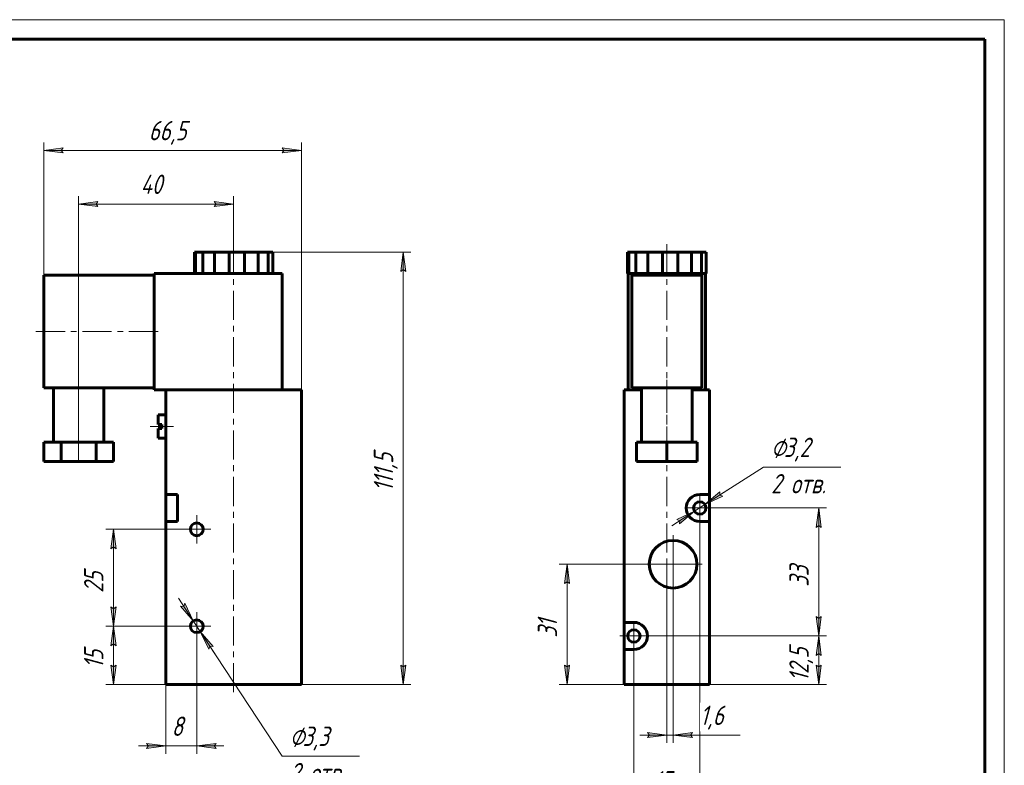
# Model space of a CAD drawing. Header units: millimetres. Extents: x 0 to 420, y 0 to 297.
# Tile 3 of 3: x 166 to 420, y 105 to 297. Entities that reach past the tile are written whole.
import ezdxf

# ---------------------------------------------------------------- set-up
doc = ezdxf.new("R2010")
doc.units = ezdxf.units.MM
for name, pattern in [('K5LT_AXLED', [12, 7.5, -1.5, 1.5, -1.5]), ('K5LT_BASIC', [0]), ('K5LT_THIN', [0])]:
    doc.linetypes.add(name, pattern=pattern)
doc.layers.add('Системный слой', color=7, linetype='Continuous')
doc.layers.add('Системный слой (1)', color=7, linetype='Continuous', true_color=0x6c6c6c)
doc.styles.add('KDIMTEXTSTYLE', font='txt', dxfattribs={"width": 0.96, "oblique": 15, "height": 5})
doc.styles.add('KTEXTSTYLE', font='txt', dxfattribs={"width": 0.96, "height": 5})
doc.dimstyles.new('KDIMSTYLE (1.00)', dxfattribs={"dimtxt": 5, "dimasz": 1, "dimexe": 2, "dimexo": 0, "dimgap": 1, "dimtad": 1, "dimtxsty": 'KDIMTEXTSTYLE', "dimsah": 1, "dimcen": 0, "dimdle": 1, "dimadec": 0, "dimazin": 0, "dimtfac": 0.667, "dimtmove": 0, "dimatfit": 3, "dimfxl": 1, "dimtvp": 1, "dimtolj": 1, "dimtzin": 0, "dimarcsym": 0})

# ---------------------------------------------------------------- blocks, each defined once
blk = doc.blocks.new('U5')
at = {"layer": 'Системный слой (1)', "color": 30, "linetype": 'K5LT_AXLED', "lineweight": 18, "true_color": 0xff8000}
for q in [(211.62, 144.25), (207.97, 140.6), (215.27, 140.6), (211.62, 136.95)]:
    blk.add_line((211.62, 140.6), q, dxfattribs=at)
blk = doc.blocks.new('U6')
at = {"layer": 'Системный слой (1)', "color": 30, "linetype": 'K5LT_AXLED', "lineweight": 18, "true_color": 0xff8000}
for q in [(211.62, 169.25), (207.97, 165.6), (215.27, 165.6), (211.62, 161.95)]:
    blk.add_line((211.62, 165.6), q, dxfattribs=at)
blk = doc.blocks.new('D3')
at = {"layer": 'Системный слой (1)'}
for points in [[(176.62, 263.31), (177.12, 263.97), (172.12, 263.31), (177.12, 262.66)], [(233.62, 262.66), (238.62, 263.31), (233.62, 263.97), (234.12, 263.31)]]:
    blk.add_hatch(color=7, dxfattribs=at).paths.add_polyline_path(points)
at = {"layer": 'Системный слой (1)', "color": 7, "linetype": 'K5LT_THIN', "lineweight": 18, "true_color": 0xffffff}
for p, q in [((172.12, 231.1), (172.12, 265.31)), ((238.62, 201.6), (238.62, 265.31)), ((172.12, 263.31), (177.12, 263.97)), ((177.12, 262.66), (172.12, 263.31)), ((177.12, 263.97), (176.62, 263.31)), ((176.62, 263.31), (177.12, 262.66)), ((234.12, 263.31), (233.62, 263.97)), ((233.62, 263.97), (238.62, 263.31)), ((238.62, 263.31), (233.62, 262.66)), ((233.62, 262.66), (234.12, 263.31))]:
    blk.add_line(p, q, dxfattribs=at)
blk.add_wipeout([(199.23, 264.31), (199.23, 271.7), (211.01, 271.7), (211.01, 264.31)]).dxf.layer = 'Системный слой (1)'
blk.add_line((172.12, 263.31), (238.62, 263.31), dxfattribs=at)
at = {"layer": 'Системный слой (1)', "color": 7, "insert": (199.23, 270.9), "char_height": 5, "attachment_point": 1, "style": 'KTEXTSTYLE'}
blk.add_mtext('\\fArial|b0|c204|p34;\\H5.0;\\W1.000;\\Q15;\\fGOST Type AU|b0|i0|c204|p34;\\Q15;\\W0.960;66,5', dxfattribs=at)
blk = doc.blocks.new('KDIMARROW_01')
at = {"layer": 'Системный слой'}
blk.add_hatch(color=0, dxfattribs=at).paths.add_polyline_path([(0, 0), (-5, 0.66), (-4.5, 0), (-5, -0.66)])
at = {"layer": 'Системный слой', "color": 0, "linetype": 'K5LT_THIN', "lineweight": 18}
for p, q in [((-4.5, 0), (-5, 0.66)), ((-5, 0.66), (0, 0)), ((0, 0), (-5, -0.66)), ((-5, -0.66), (-4.5, 0))]:
    blk.add_line(p, q, dxfattribs=at)
at = {"layer": 'Системный слой (1)', "color": 0, "linetype": 'K5LT_THIN', "lineweight": 18}
blk.add_line((92.74, 125.6), (91.74, 125.6), dxfattribs=at)
blk = doc.blocks.new('D4')
at = {"layer": 'Системный слой (1)'}
for points in [[(185.62, 249.47), (186.12, 250.13), (181.12, 249.47), (186.12, 248.81)], [(221.12, 249.47), (216.12, 250.13), (216.62, 249.47), (216.12, 248.81)]]:
    blk.add_hatch(color=7, dxfattribs=at).paths.add_polyline_path(points)
at = {"layer": 'Системный слой (1)', "color": 7, "linetype": 'K5LT_THIN', "lineweight": 18, "true_color": 0xffffff}
for p, q in [((181.12, 183.1), (181.12, 251.47)), ((181.12, 249.47), (186.12, 250.13)), ((186.12, 248.81), (181.12, 249.47)), ((186.12, 250.13), (185.62, 249.47)), ((185.62, 249.47), (186.12, 248.81)), ((216.62, 249.47), (216.12, 250.13)), ((216.12, 250.13), (221.12, 249.47)), ((221.12, 249.47), (216.12, 248.81)), ((216.12, 248.81), (216.62, 249.47)), ((221.12, 237.1), (221.12, 251.47))]:
    blk.add_line(p, q, dxfattribs=at)
blk.add_wipeout([(197.1, 250.47), (197.1, 257.85), (204.82, 257.85), (204.82, 250.47)]).dxf.layer = 'Системный слой (1)'
blk.add_line((181.12, 249.47), (221.12, 249.47), dxfattribs=at)
at = {"layer": 'Системный слой (1)', "color": 7, "insert": (197.1, 257.06), "char_height": 5, "attachment_point": 1, "style": 'KTEXTSTYLE'}
blk.add_mtext('\\fArial|b0|c204|p34;\\H5.0;\\W1.000;\\Q15;\\fGOST Type AU|b0|i0|c204|p34;\\Q15;\\W0.960;40', dxfattribs=at)
blk = doc.blocks.new('D5')
at = {"layer": 'Системный слой (1)'}
for points in [[(265.54, 232.1), (264.88, 237.1), (264.23, 232.1), (264.88, 232.6)], [(264.88, 125.6), (265.54, 130.6), (264.88, 130.1), (264.23, 130.6)]]:
    blk.add_hatch(color=7, dxfattribs=at).paths.add_polyline_path(points)
at = {"layer": 'Системный слой (1)', "color": 7, "linetype": 'K5LT_THIN', "lineweight": 18, "true_color": 0xffffff}
for p, q in [((227.48, 237.1), (266.88, 237.1)), ((264.23, 232.1), (264.88, 237.1)), ((264.88, 237.1), (265.54, 232.1)), ((264.88, 232.6), (264.23, 232.1)), ((265.54, 232.1), (264.88, 232.6)), ((264.88, 125.6), (264.23, 130.6)), ((264.23, 130.6), (264.88, 130.1)), ((264.88, 130.1), (265.54, 130.6)), ((265.54, 130.6), (264.88, 125.6)), ((238.62, 125.6), (266.88, 125.6))]:
    blk.add_line(p, q, dxfattribs=at)
blk.add_wipeout([(263.88, 175.35), (256.5, 175.35), (256.5, 186.88), (263.88, 186.88)]).dxf.layer = 'Системный слой (1)'
blk.add_line((264.88, 125.6), (264.88, 237.1), dxfattribs=at)
at = {"layer": 'Системный слой (1)', "color": 7, "insert": (257.3, 175.35), "char_height": 5, "attachment_point": 1, "rotation": 90, "style": 'KTEXTSTYLE'}
blk.add_mtext('\\fArial|b0|c204|p34;\\H5.0;\\W1.000;\\Q15;\\fGOST Type AU|b0|i0|c204|p34;\\Q15;\\W0.960;111,5', dxfattribs=at)
blk = doc.blocks.new('D6')
at = {"layer": 'Системный слой (1)'}
for points in [[(210.71, 141.98), (208.52, 146.52), (208.24, 145.74), (207.42, 145.8)], [(215.82, 135.41), (212.53, 139.23), (214.72, 134.69), (215, 135.47)]]:
    blk.add_hatch(color=7, dxfattribs=at).paths.add_polyline_path(points)
at = {"layer": 'Системный слой (1)', "color": 7, "linetype": 'K5LT_THIN', "lineweight": 18, "true_color": 0xffffff}
for p, q in [((210.71, 141.98), (206.87, 147.83)), ((208.24, 145.74), (207.42, 145.8)), ((207.42, 145.8), (210.71, 141.98)), ((208.52, 146.52), (208.24, 145.74)), ((210.71, 141.98), (208.52, 146.52)), ((210.71, 141.98), (212.53, 139.23)), ((212.53, 139.23), (214.72, 134.69)), ((215.82, 135.41), (212.53, 139.23)), ((212.53, 139.23), (216.37, 133.38)), ((212.53, 139.23), (233.62, 107.14)), ((214.72, 134.69), (215, 135.47)), ((215, 135.47), (215.82, 135.41))]:
    blk.add_line(p, q, dxfattribs=at)
blk.add_wipeout([(235.62, 98.76), (235.62, 115.52), (250.99, 115.52), (250.99, 98.76)]).dxf.layer = 'Системный слой (1)'
blk.add_line((233.62, 107.14), (253.63, 107.14), dxfattribs=at)
at = {"layer": 'Системный слой (1)', "color": 7, "char_height": 5, "attachment_point": 1, "style": 'KTEXTSTYLE'}
for s, insert in [('\\fArial|b0|c204|p34;\\H5.0;\\W1.000;\\Q15;\\fGOST Type AU|b0|i0|c204|p34;\\Q15;\\W0.960;⌀', (235.62, 114.73)), ('\\fArial|b0|c204|p34;\\H5.0;\\W1.000;\\Q15;\\fGOST Type AU|b0|i0|c204|p34;\\Q15;\\W0.960;3,3', (238.93, 114.73)), ('\\fArial|b0|c204|p34;\\H5.0;\\W1.000;\\Q15;\\fGOST Type AU|b0|i0|c204|p34;\\Q15;\\W0.960;2 отв.', (235.62, 105.35))]:
    blk.add_mtext(s, dxfattribs=dict(at, insert=insert))
blk = doc.blocks.new('D7')
at = {"layer": 'Системный слой (1)', "color": 7, "linetype": 'K5LT_THIN', "lineweight": 18, "true_color": 0xffffff}
for p, q in [((211.62, 140.6), (188.12, 140.6)), ((203.62, 125.6), (188.12, 125.6))]:
    blk.add_line(p, q, dxfattribs=at)
blk.add_wipeout([(189.12, 129.75), (181.74, 129.75), (181.74, 136.19), (189.12, 136.19)]).dxf.layer = 'Системный слой (1)'
at = {"layer": 'Системный слой (1)'}
for points in [[(190.78, 135.6), (190.12, 140.6), (189.46, 135.6), (190.12, 136.1)], [(190.12, 125.6), (190.78, 130.6), (190.12, 130.1), (189.46, 130.6)]]:
    blk.add_hatch(color=7, dxfattribs=at).paths.add_polyline_path(points)
at = {"layer": 'Системный слой (1)', "color": 7, "linetype": 'K5LT_THIN', "lineweight": 18, "true_color": 0xffffff}
for p, q in [((189.46, 135.6), (190.12, 140.6)), ((190.12, 140.6), (190.78, 135.6)), ((190.12, 125.6), (190.12, 140.6)), ((190.12, 136.1), (189.46, 135.6)), ((190.78, 135.6), (190.12, 136.1)), ((190.12, 125.6), (189.46, 130.6)), ((189.46, 130.6), (190.12, 130.1)), ((190.12, 130.1), (190.78, 130.6)), ((190.78, 130.6), (190.12, 125.6))]:
    blk.add_line(p, q, dxfattribs=at)
at = {"layer": 'Системный слой (1)', "color": 7, "insert": (182.53, 129.75), "char_height": 5, "attachment_point": 1, "rotation": 90, "style": 'KTEXTSTYLE'}
blk.add_mtext('\\fArial|b0|c204|p34;\\H5.0;\\W1.000;\\Q15;\\fGOST Type AU|b0|i0|c204|p34;\\Q15;\\W0.960;15', dxfattribs=at)
blk = doc.blocks.new('D8')
at = {"layer": 'Системный слой (1)'}
for points in [[(190.78, 160.6), (190.12, 165.6), (189.46, 160.6), (190.12, 161.1)], [(190.12, 140.6), (190.78, 145.6), (190.12, 145.1), (189.46, 145.6)]]:
    blk.add_hatch(color=7, dxfattribs=at).paths.add_polyline_path(points)
at = {"layer": 'Системный слой (1)', "color": 7, "linetype": 'K5LT_THIN', "lineweight": 18, "true_color": 0xffffff}
for p, q in [((211.62, 165.6), (188.12, 165.6)), ((189.46, 160.6), (190.12, 165.6)), ((190.12, 165.6), (190.78, 160.6)), ((190.12, 161.1), (189.46, 160.6)), ((190.78, 160.6), (190.12, 161.1)), ((190.12, 140.6), (189.46, 145.6)), ((189.46, 145.6), (190.12, 145.1)), ((190.12, 145.1), (190.78, 145.6)), ((190.78, 145.6), (190.12, 140.6)), ((211.62, 140.6), (188.12, 140.6))]:
    blk.add_line(p, q, dxfattribs=at)
blk.add_wipeout([(189.12, 149.22), (181.74, 149.22), (181.74, 156.68), (189.12, 156.68)]).dxf.layer = 'Системный слой (1)'
blk.add_line((190.12, 140.6), (190.12, 165.6), dxfattribs=at)
at = {"layer": 'Системный слой (1)', "color": 7, "insert": (182.53, 149.22), "char_height": 5, "attachment_point": 1, "rotation": 90, "style": 'KTEXTSTYLE'}
blk.add_mtext('\\fArial|b0|c204|p34;\\H5.0;\\W1.000;\\Q15;\\fGOST Type AU|b0|i0|c204|p34;\\Q15;\\W0.960;25', dxfattribs=at)
blk = doc.blocks.new('D9')
at = {"layer": 'Системный слой (1)'}
for points in [[(198.62, 109.07), (203.62, 109.73), (198.62, 110.39), (199.12, 109.73)], [(216.12, 109.73), (216.62, 110.39), (211.62, 109.73), (216.62, 109.07)]]:
    blk.add_hatch(color=7, dxfattribs=at).paths.add_polyline_path(points)
at = {"layer": 'Системный слой (1)', "color": 7, "linetype": 'K5LT_THIN', "lineweight": 18, "true_color": 0xffffff}
for p, q in [((211.62, 140.6), (211.62, 107.73)), ((203.62, 125.6), (203.62, 107.73)), ((203.62, 109.73), (196.62, 109.73)), ((203.62, 109.73), (198.62, 110.39)), ((198.62, 110.39), (199.12, 109.73)), ((199.12, 109.73), (198.62, 109.07)), ((198.62, 109.07), (203.62, 109.73)), ((216.62, 110.39), (211.62, 109.73)), ((211.62, 109.73), (216.62, 109.07)), ((211.62, 109.73), (218.62, 109.73)), ((216.12, 109.73), (216.62, 110.39)), ((216.62, 109.07), (216.12, 109.73))]:
    blk.add_line(p, q, dxfattribs=at)
blk.add_wipeout([(205.12, 110.73), (205.12, 118.11), (209.92, 118.11), (209.92, 110.73)]).dxf.layer = 'Системный слой (1)'
blk.add_line((203.62, 109.73), (211.62, 109.73), dxfattribs=at)
at = {"layer": 'Системный слой (1)', "color": 7, "insert": (205.12, 117.32), "char_height": 5, "attachment_point": 1, "style": 'KTEXTSTYLE'}
blk.add_mtext('\\fArial|b0|c204|p34;\\H5.0;\\W1.000;\\Q15;\\fGOST Type AU|b0|i0|c204|p34;\\Q15;\\W0.960;8', dxfattribs=at)
blk = doc.blocks.new('U7')
at = {"layer": 'Системный слой (1)', "color": 143, "linetype": 'K5LT_BASIC', "lineweight": 60, "true_color": 0x33acca}
for p, q in [((322.92, 201.6), (326.42, 201.6)), ((339.42, 201.6), (342.92, 201.6))]:
    blk.add_line(p, q, dxfattribs=at)
blk = doc.blocks.new('U8')
at = {"layer": 'Системный слой (1)', "color": 30, "linetype": 'K5LT_AXLED', "lineweight": 18, "true_color": 0xff8000}
for q in [(324.42, 141.7), (320.82, 138.1), (328.02, 138.1), (324.42, 134.5)]:
    blk.add_line((324.42, 138.1), q, dxfattribs=at)
blk = doc.blocks.new('U9')
at = {"layer": 'Системный слой (1)', "color": 30, "linetype": 'K5LT_AXLED', "lineweight": 18, "true_color": 0xff8000}
for q in [(341.42, 174.7), (337.82, 171.1), (345.02, 171.1), (341.42, 167.5)]:
    blk.add_line((341.42, 171.1), q, dxfattribs=at)
blk = doc.blocks.new('D10')
at = {"layer": 'Системный слой (1)'}
for points in [[(346.55, 174.4), (347.33, 174.12), (342.76, 171.97), (346.62, 175.23)], [(336.22, 166.98), (340.07, 170.24), (335.51, 168.09), (336.29, 167.81)]]:
    blk.add_hatch(color=7, dxfattribs=at).paths.add_polyline_path(points)
at = {"layer": 'Системный слой (1)', "color": 7, "linetype": 'K5LT_THIN', "lineweight": 18, "true_color": 0xffffff}
for p, q in [((342.76, 171.97), (357.83, 181.65)), ((342.76, 171.97), (348.65, 175.75)), ((346.62, 175.23), (342.76, 171.97)), ((342.76, 171.97), (347.33, 174.12)), ((346.55, 174.4), (346.62, 175.23)), ((347.33, 174.12), (346.55, 174.4)), ((340.07, 170.24), (334.18, 166.46)), ((340.07, 170.24), (335.51, 168.09)), ((336.22, 166.98), (340.07, 170.24)), ((340.07, 170.24), (342.76, 171.97)), ((335.51, 168.09), (336.29, 167.81)), ((336.29, 167.81), (336.22, 166.98))]:
    blk.add_line(p, q, dxfattribs=at)
blk.add_wipeout([(359.83, 173.27), (359.83, 190.03), (375.2, 190.03), (375.2, 173.27)]).dxf.layer = 'Системный слой (1)'
blk.add_line((357.83, 181.65), (377.84, 181.65), dxfattribs=at)
at = {"layer": 'Системный слой (1)', "color": 7, "char_height": 5, "attachment_point": 1, "style": 'KTEXTSTYLE'}
for s, insert in [('\\fArial|b0|c204|p34;\\H5.0;\\W1.000;\\Q15;\\fGOST Type AU|b0|i0|c204|p34;\\Q15;\\W0.960;⌀', (359.83, 189.24)), ('\\fArial|b0|c204|p34;\\H5.0;\\W1.000;\\Q15;\\fGOST Type AU|b0|i0|c204|p34;\\Q15;\\W0.960;3,2', (363.14, 189.24)), ('\\fArial|b0|c204|p34;\\H5.0;\\W1.000;\\Q15;\\fGOST Type AU|b0|i0|c204|p34;\\Q15;\\W0.960;2 отв.', (359.83, 179.86))]:
    blk.add_mtext(s, dxfattribs=dict(at, insert=insert))
blk = doc.blocks.new('D11')
at = {"layer": 'Системный слой (1)'}
for points in [[(372.76, 166.1), (372.1, 171.1), (371.45, 166.1), (372.1, 166.6)], [(372.1, 138.1), (372.76, 143.1), (372.1, 142.6), (371.45, 143.1)]]:
    blk.add_hatch(color=7, dxfattribs=at).paths.add_polyline_path(points)
at = {"layer": 'Системный слой (1)', "color": 7, "linetype": 'K5LT_THIN', "lineweight": 18, "true_color": 0xffffff}
for p, q in [((341.42, 171.1), (374.1, 171.1)), ((371.45, 166.1), (372.1, 171.1)), ((372.1, 171.1), (372.76, 166.1)), ((372.1, 166.6), (371.45, 166.1)), ((372.76, 166.1), (372.1, 166.6)), ((372.1, 138.1), (371.45, 143.1)), ((371.45, 143.1), (372.1, 142.6)), ((372.1, 142.6), (372.76, 143.1)), ((372.76, 143.1), (372.1, 138.1)), ((324.42, 138.1), (374.1, 138.1))]:
    blk.add_line(p, q, dxfattribs=at)
blk.add_wipeout([(371.1, 150.78), (363.72, 150.78), (363.72, 158.12), (371.1, 158.12)]).dxf.layer = 'Системный слой (1)'
blk.add_line((372.1, 171.1), (372.1, 138.1), dxfattribs=at)
at = {"layer": 'Системный слой (1)', "color": 7, "insert": (364.52, 150.78), "char_height": 5, "attachment_point": 1, "rotation": 90, "style": 'KTEXTSTYLE'}
blk.add_mtext('\\fArial|b0|c204|p34;\\H5.0;\\W1.000;\\Q15;\\fGOST Type AU|b0|i0|c204|p34;\\Q15;\\W0.960;33', dxfattribs=at)
blk = doc.blocks.new('D12')
blk.add_wipeout([(371.1, 126.38), (363.72, 126.38), (363.72, 136.89), (371.1, 136.89)]).dxf.layer = 'Системный слой (1)'
at = {"layer": 'Системный слой (1)'}
for points in [[(372.76, 133.1), (372.1, 138.1), (371.45, 133.1), (372.1, 133.6)], [(372.1, 125.6), (372.76, 130.6), (372.1, 130.1), (371.45, 130.6)]]:
    blk.add_hatch(color=7, dxfattribs=at).paths.add_polyline_path(points)
at = {"layer": 'Системный слой (1)', "color": 7, "linetype": 'K5LT_THIN', "lineweight": 18, "true_color": 0xffffff}
for p, q in [((324.42, 138.1), (374.1, 138.1)), ((371.45, 133.1), (372.1, 138.1)), ((372.1, 138.1), (372.76, 133.1)), ((372.1, 125.6), (372.1, 138.1)), ((372.1, 133.6), (371.45, 133.1)), ((372.76, 133.1), (372.1, 133.6)), ((372.1, 125.6), (371.45, 130.6)), ((371.45, 130.6), (372.1, 130.1)), ((372.1, 130.1), (372.76, 130.6)), ((372.76, 130.6), (372.1, 125.6)), ((343.92, 125.6), (374.1, 125.6))]:
    blk.add_line(p, q, dxfattribs=at)
at = {"layer": 'Системный слой (1)', "color": 7, "insert": (364.52, 126.38), "char_height": 5, "attachment_point": 1, "rotation": 90, "style": 'KTEXTSTYLE'}
blk.add_mtext('\\fArial|b0|c204|p34;\\H5.0;\\W1.000;\\Q15;\\fGOST Type AU|b0|i0|c204|p34;\\Q15;\\W0.960;12,5', dxfattribs=at)
blk = doc.blocks.new('D13')
at = {"layer": 'Системный слой (1)', "color": 7, "linetype": 'K5LT_THIN', "lineweight": 18, "true_color": 0xffffff}
for p, q in [((341.42, 171.1), (341.42, 93.67)), ((324.42, 138.1), (324.42, 93.67))]:
    blk.add_line(p, q, dxfattribs=at)
blk.add_wipeout([(329.36, 96.67), (329.36, 104.05), (336.19, 104.05), (336.19, 96.67)]).dxf.layer = 'Системный слой (1)'
at = {"layer": 'Системный слой (1)'}
for points in [[(324.42, 95.67), (329.42, 96.33), (328.92, 95.67), (329.42, 95.01)], [(341.42, 95.67), (336.42, 96.33), (336.92, 95.67), (336.42, 95.01)]]:
    blk.add_hatch(color=7, dxfattribs=at).paths.add_polyline_path(points)
at = {"layer": 'Системный слой (1)', "color": 7, "linetype": 'K5LT_THIN', "lineweight": 18, "true_color": 0xffffff}
for p, q in [((324.42, 95.67), (329.42, 96.33)), ((329.42, 95.01), (324.42, 95.67)), ((324.42, 95.67), (341.42, 95.67)), ((329.42, 96.33), (328.92, 95.67)), ((328.92, 95.67), (329.42, 95.01)), ((336.92, 95.67), (336.42, 96.33)), ((336.42, 96.33), (341.42, 95.67)), ((341.42, 95.67), (336.42, 95.01)), ((336.42, 95.01), (336.92, 95.67))]:
    blk.add_line(p, q, dxfattribs=at)
at = {"layer": 'Системный слой (1)', "color": 7, "insert": (329.36, 103.26), "char_height": 5, "attachment_point": 1, "style": 'KTEXTSTYLE'}
blk.add_mtext('\\fArial|b0|c204|p34;\\H5.0;\\W1.000;\\Q15;\\fGOST Type AU|b0|i0|c204|p34;\\Q15;\\W0.960;17', dxfattribs=at)
blk = doc.blocks.new('D14')
at = {"layer": 'Системный слой (1)'}
for points in [[(327.92, 111.88), (332.92, 112.54), (327.92, 113.2), (328.42, 112.54)], [(339.02, 112.54), (339.52, 113.2), (334.52, 112.54), (339.52, 111.88)]]:
    blk.add_hatch(color=7, dxfattribs=at).paths.add_polyline_path(points)
at = {"layer": 'Системный слой (1)', "color": 7, "linetype": 'K5LT_THIN', "lineweight": 18, "true_color": 0xffffff}
for p, q in [((332.92, 156.6), (332.92, 110.54)), ((334.52, 156.6), (334.52, 110.54)), ((332.92, 112.54), (325.92, 112.54)), ((332.92, 112.54), (327.92, 113.2)), ((327.92, 113.2), (328.42, 112.54)), ((328.42, 112.54), (327.92, 111.88)), ((327.92, 111.88), (332.92, 112.54)), ((334.52, 112.54), (332.92, 112.54)), ((339.52, 113.2), (334.52, 112.54)), ((334.52, 112.54), (339.52, 111.88)), ((334.52, 112.54), (339.51, 112.54)), ((339.02, 112.54), (339.52, 113.2)), ((339.52, 111.88), (339.02, 112.54))]:
    blk.add_line(p, q, dxfattribs=at)
blk.add_wipeout([(341.51, 113.54), (341.51, 120.92), (349.48, 120.92), (349.48, 113.54)]).dxf.layer = 'Системный слой (1)'
for p, q in [((334.52, 112.54), (341.52, 112.54)), ((339.51, 112.54), (351.81, 112.54))]:
    blk.add_line(p, q, dxfattribs=at)
at = {"layer": 'Системный слой (1)', "color": 7, "insert": (341.51, 120.13), "char_height": 5, "attachment_point": 1, "style": 'KTEXTSTYLE'}
blk.add_mtext('\\fArial|b0|c204|p34;\\H5.0;\\W1.000;\\Q15;\\fGOST Type AU|b0|i0|c204|p34;\\Q15;\\W0.960;1,6', dxfattribs=at)
blk = doc.blocks.new('D15')
at = {"layer": 'Системный слой (1)'}
for points in [[(307.83, 151.6), (307.17, 156.6), (306.51, 151.6), (307.17, 152.1)], [(307.17, 125.6), (307.83, 130.6), (307.17, 130.1), (306.51, 130.6)]]:
    blk.add_hatch(color=7, dxfattribs=at).paths.add_polyline_path(points)
at = {"layer": 'Системный слой (1)', "color": 7, "linetype": 'K5LT_THIN', "lineweight": 18, "true_color": 0xffffff}
for p, q in [((334.52, 156.6), (305.17, 156.6)), ((306.51, 151.6), (307.17, 156.6)), ((307.17, 156.6), (307.83, 151.6)), ((307.17, 152.1), (306.51, 151.6)), ((307.83, 151.6), (307.17, 152.1)), ((307.17, 125.6), (306.51, 130.6)), ((306.51, 130.6), (307.17, 130.1)), ((307.17, 130.1), (307.83, 130.6)), ((307.83, 130.6), (307.17, 125.6)), ((321.92, 125.6), (305.17, 125.6))]:
    blk.add_line(p, q, dxfattribs=at)
blk.add_wipeout([(306.17, 137.68), (298.79, 137.68), (298.79, 144.25), (306.17, 144.25)]).dxf.layer = 'Системный слой (1)'
blk.add_line((307.17, 125.6), (307.17, 156.6), dxfattribs=at)
at = {"layer": 'Системный слой (1)', "color": 7, "insert": (299.59, 137.68), "char_height": 5, "attachment_point": 1, "rotation": 90, "style": 'KTEXTSTYLE'}
blk.add_mtext('\\fArial|b0|c204|p34;\\H5.0;\\W1.000;\\Q15;\\fGOST Type AU|b0|i0|c204|p34;\\Q15;\\W0.960;31', dxfattribs=at)
blk = doc.blocks.new('U10')
at = {"layer": 'Системный слой (1)', "color": 30, "linetype": 'K5LT_AXLED', "lineweight": 18, "true_color": 0xff8000}
for q in [(334.52, 164.75), (326.37, 156.6), (342.67, 156.6), (334.52, 148.45)]:
    blk.add_line((334.52, 156.6), q, dxfattribs=at)
blk = doc.blocks.new('U11')
at = {"color": 7, "linetype": 'K5LT_THIN', "lineweight": 18, "true_color": 0xffffff}
for p, q in [((0, 297), (420, 297)), ((420, 297), (420, 0))]:
    blk.add_line(p, q, dxfattribs=at)
at = {"color": 143, "linetype": 'K5LT_BASIC', "lineweight": 60, "true_color": 0x33acca}
for p, q in [((20, 292), (415, 292)), ((415, 292), (415, 5))]:
    blk.add_line(p, q, dxfattribs=at)

msp = doc.modelspace()

# ---------------------------------------------------------------- linework, layer by layer
at = {"layer": 'Системный слой (1)', "color": 30, "linetype": 'K5LT_AXLED', "lineweight": 18, "true_color": 0xff8000}
for p, q in [((332.919, 239.104), (332.919, 123.604)), ((181.119, 204.104), (181.119, 186.104)), ((332.919, 204.104), (332.919, 186.104)), ((205.619, 192.104), (199.619, 192.104))]:
    msp.add_line(p, q, dxfattribs=at)
at = {"layer": 'Системный слой (1)', "color": 143, "linetype": 'K5LT_BASIC', "lineweight": 60, "true_color": 0x33acca}
for p, q in [((210.986, 231.604), (210.986, 237.104)), ((210.986, 237.104), (211.323, 237.104)), ((211.323, 231.604), (211.323, 237.104)), ((211.323, 237.104), (213.15, 237.104)), ((213.15, 237.104), (216.191, 237.104)), ((213.15, 231.604), (213.15, 237.104)), ((216.191, 237.104), (219.982, 237.104)), ((216.191, 231.604), (216.191, 237.104)), ((219.982, 237.104), (223.946, 237.104)), ((219.982, 231.604), (219.982, 237.104)), ((223.946, 237.104), (227.479, 237.104)), ((223.946, 231.604), (223.946, 237.104)), ((227.479, 237.104), (230.045, 237.104)), ((227.479, 231.604), (227.479, 237.104)), ((230.045, 237.104), (231.251, 237.104)), ((230.045, 231.604), (230.045, 237.104)), ((231.251, 231.604), (231.251, 237.104)), ((322.786, 237.104), (323.123, 237.104)), ((322.786, 231.604), (322.786, 237.104)), ((323.123, 237.104), (324.95, 237.104)), ((323.123, 231.604), (323.123, 237.104)), ((324.95, 237.104), (327.991, 237.104)), ((324.95, 231.604), (324.95, 237.104)), ((327.991, 237.104), (331.782, 237.104)), ((327.991, 231.604), (327.991, 237.104)), ((331.782, 231.604), (331.782, 237.104)), ((331.782, 237.104), (335.746, 237.104)), ((335.746, 231.604), (335.746, 237.104)), ((335.746, 237.104), (339.279, 237.104)), ((339.279, 237.104), (341.845, 237.104)), ((339.279, 231.604), (339.279, 237.104)), ((341.845, 237.104), (343.051, 237.104)), ((341.845, 231.604), (341.845, 237.104)), ((343.051, 231.604), (343.051, 237.104)), ((200.619, 201.604), (200.619, 231.604)), ((200.619, 231.604), (219.566, 231.604)), ((219.566, 231.604), (219.982, 231.604)), ((219.982, 231.604), (221.542, 231.604)), ((221.542, 231.604), (233.619, 231.604)), ((233.619, 201.604), (233.619, 231.604)), ((322.786, 231.604), (322.919, 231.604)), ((322.919, 231.604), (342.919, 231.604)), ((322.919, 201.604), (322.919, 231.604)), ((342.919, 201.604), (342.919, 231.604)), ((342.919, 231.604), (343.051, 231.604)), ((172.119, 202.104), (172.119, 231.104)), ((200.619, 231.104), (172.119, 231.104)), ((323.919, 231.104), (323.919, 202.104)), ((341.919, 231.104), (323.919, 231.104)), ((341.919, 202.104), (341.919, 231.104)), ((200.619, 202.104), (172.119, 202.104)), ((174.619, 202.104), (174.619, 188.104)), ((187.619, 202.104), (187.619, 188.104)), ((200.619, 201.604), (203.619, 201.604)), ((203.619, 201.604), (203.619, 174.604)), ((238.619, 201.604), (203.619, 201.604)), ((238.619, 201.604), (238.619, 125.604)), ((321.919, 201.604), (321.919, 141.604)), ((322.919, 201.604), (321.919, 201.604)), ((323.919, 202.104), (341.919, 202.104)), ((326.419, 202.104), (326.419, 188.104)), ((339.419, 202.104), (339.419, 188.104)), ((343.919, 201.604), (342.919, 201.604)), ((343.919, 201.604), (343.919, 174.604)), ((201.619, 192.604), (201.619, 195.104)), ((203.619, 195.104), (201.619, 195.104)), ((202.619, 192.604), (201.619, 192.604)), ((201.619, 189.104), (201.619, 191.604)), ((202.619, 191.604), (201.619, 191.604)), ((202.619, 191.604), (202.619, 192.604)), ((172.119, 188.104), (172.119, 183.104)), ((176.619, 188.104), (172.119, 188.104)), ((185.619, 188.104), (176.619, 188.104)), ((176.619, 188.104), (176.619, 183.104)), ((185.619, 188.104), (185.619, 183.104)), ((190.119, 188.104), (185.619, 188.104)), ((190.119, 188.104), (190.119, 183.104)), ((203.619, 189.104), (201.619, 189.104)), ((332.919, 188.104), (325.125, 188.104)), ((325.125, 188.104), (325.125, 183.104)), ((332.919, 188.104), (332.919, 183.104)), ((340.713, 188.104), (332.919, 188.104)), ((340.713, 188.104), (340.713, 183.104)), ((176.619, 183.104), (172.119, 183.104)), ((185.619, 183.104), (176.619, 183.104)), ((190.119, 183.104), (185.619, 183.104)), ((332.919, 183.104), (325.125, 183.104)), ((340.713, 183.104), (332.919, 183.104)), ((203.619, 174.604), (203.619, 167.604)), ((206.619, 174.604), (203.619, 174.604)), ((206.619, 174.604), (206.619, 167.604)), ((343.919, 174.604), (341.419, 174.604)), ((343.919, 174.604), (343.919, 167.604)), ((203.619, 167.604), (203.619, 125.604)), ((203.619, 167.604), (206.619, 167.604)), ((341.419, 167.604), (343.919, 167.604)), ((343.919, 167.604), (343.919, 125.604)), ((324.419, 141.604), (321.919, 141.604)), ((321.919, 134.604), (321.919, 141.604)), ((321.919, 134.604), (321.919, 125.604)), ((321.919, 134.604), (324.419, 134.604)), ((238.619, 125.604), (203.619, 125.604)), ((343.919, 125.604), (321.919, 125.604))]:
    msp.add_line(p, q, dxfattribs=at)
for centre, radius in [((341.419, 171.104), 1.6), ((211.619, 165.604), 1.65), ((334.519, 156.604), 6.15), ((211.619, 140.604), 1.65), ((324.419, 138.104), 1.6)]:
    msp.add_circle(centre, radius, dxfattribs=at)
for centre, start, end in [((341.419, 171.104), 90, 270), ((324.419, 138.104), 270, 90)]:
    msp.add_arc(centre, 3.5, start, end, dxfattribs=at)

# ---------------------------------------------------------------- block references
at = {"layer": 'Системный слой (1)'}
for name in ['U7', 'U9', 'U6', 'U5', 'U8']:
    msp.add_blockref(name, (0, 0), dxfattribs=at)

# ---------------------------------------------------------------- next in the draw order: dimensions: what is measured, and where the dimension line sits
at = {"layer": 'Системный слой (1)', "color": 7}
dim = msp.add_linear_dim(base=(172.119, 263.313), p1=(238.619, 201.604), p2=(172.119, 231.104), dimstyle='KDIMSTYLE (1.00)', override={"dimexo": 0, "dimpost": '\\fGOST Type AU|b0|c204|p34;\\H5.0;\\W0.960;\\Q15;<>', "dimblk1": 'KDIMARROW_01', "dimblk2": 'KDIMARROW_01', "dimse1": 0, "dimse2": 0, "dimclrt": 7, "dimtol": 1, "dimtp": 0, "dimtm": 0, "dimtdec": 5, "dimtolj": 1}, dxfattribs=at)
dim.commit()
dim.dimension.update_dxf_attribs({"geometry": 'D3', "text_midpoint": (205.369, 263.313), "dimtype": 160})
dim = msp.add_diameter_dim_2p(p1=(340.073, 170.239), p2=(342.765, 171.969), dimstyle='KDIMSTYLE (1.00)', override={"dimtih": 1, "dimtoh": 1, "dimpost": '\\fGOST Type AU|b0|c204|p34;\\H5.0;\\W0.960;\\Q15;<>\\X\\fGOST Type AU|b0|c204|p34;\\H5.0;\\W0.960;\\Q15;\\fGOST Type AU|b0|i0|c204|p34;\\Q15;2 отв.', "dimblk1": 'KDIMARROW_01', "dimblk2": 'KDIMARROW_01', "dimclrt": 7, "dimtol": 1, "dimtp": 0, "dimtm": 0, "dimtdec": 5, "dimtmove": 1, "dimatfit": 2, "dimtolj": 1}, dxfattribs=at)
dim.commit()
dim.dimension.update_dxf_attribs({"geometry": 'D10', "text_midpoint": (359.833, 181.649)})

# ---------------------------------------------------------------- next in the draw order: dimensions: what is measured, and where the dimension line sits
dim = msp.add_linear_dim(base=(181.119, 249.468), p1=(221.119, 237.104), p2=(181.119, 183.104), dimstyle='KDIMSTYLE (1.00)', override={"dimexo": 0, "dimpost": '\\fGOST Type AU|b0|c204|p34;\\H5.0;\\W0.960;\\Q15;<>', "dimblk1": 'KDIMARROW_01', "dimblk2": 'KDIMARROW_01', "dimse1": 0, "dimse2": 0, "dimclrt": 7, "dimtol": 1, "dimtp": 0, "dimtm": 0, "dimtdec": 5, "dimtolj": 1}, dxfattribs=at)
dim.commit()
dim.dimension.update_dxf_attribs({"geometry": 'D4', "text_midpoint": (201.119, 249.468), "dimtype": 160})
for base, p1, p2, picture, middle in [((264.884, 125.604), (227.483, 237.104), (238.619, 125.604), 'D5', (264.884, 181.354)), ((372.104, 171.104), (324.419, 138.104), (341.419, 171.104), 'D11', (372.104, 154.604))]:
    dim = msp.add_linear_dim(base=base, p1=p1, p2=p2, angle=90, dimstyle='KDIMSTYLE (1.00)', override={"dimexo": 0, "dimpost": '\\fGOST Type AU|b0|c204|p34;\\H5.0;\\W0.960;\\Q15;<>', "dimblk1": 'KDIMARROW_01', "dimblk2": 'KDIMARROW_01', "dimse1": 0, "dimse2": 0, "dimclrt": 7, "dimtol": 1, "dimtp": 0, "dimtm": 0, "dimtdec": 5, "dimtolj": 1}, dxfattribs=at)
    dim.commit()
    dim.dimension.update_dxf_attribs({"geometry": picture, "text_midpoint": middle, "dimtype": 160})

# ---------------------------------------------------------------- next in the draw order: linework, layer by layer
at = {"layer": 'Системный слой (1)', "color": 30, "linetype": 'K5LT_AXLED', "lineweight": 18, "true_color": 0xff8000}
msp.add_line((170.119, 216.604), (202.619, 216.604), dxfattribs=at)

# ---------------------------------------------------------------- next in the draw order: dimensions: what is measured, and where the dimension line sits
at = {"layer": 'Системный слой (1)', "color": 7}
dim = msp.add_diameter_dim_2p(p1=(210.712, 141.983), p2=(212.525, 139.225), dimstyle='KDIMSTYLE (1.00)', override={"dimtih": 1, "dimtoh": 1, "dimpost": '\\fGOST Type AU|b0|c204|p34;\\H5.0;\\W0.960;\\Q15;<>\\X\\fGOST Type AU|b0|c204|p34;\\H5.0;\\W0.960;\\Q15;\\fGOST Type AU|b0|i0|c204|p34;\\Q15;2 отв.', "dimblk1": 'KDIMARROW_01', "dimblk2": 'KDIMARROW_01', "dimclrt": 7, "dimtol": 1, "dimtp": 0, "dimtm": 0, "dimtdec": 5, "dimtmove": 1, "dimatfit": 2, "dimtolj": 1}, dxfattribs=at)
dim.commit()
dim.dimension.update_dxf_attribs({"geometry": 'D6', "text_midpoint": (235.619, 107.142)})
dim = msp.add_linear_dim(base=(372.104, 125.604), p1=(324.419, 138.104), p2=(343.919, 125.604), angle=90, dimstyle='KDIMSTYLE (1.00)', override={"dimexo": 0, "dimpost": '\\fGOST Type AU|b0|c204|p34;\\H5.0;\\W0.960;\\Q15;<>', "dimblk1": 'KDIMARROW_01', "dimblk2": 'KDIMARROW_01', "dimse1": 0, "dimse2": 0, "dimclrt": 7, "dimtol": 1, "dimtp": 0, "dimtm": 0, "dimtdec": 5, "dimtolj": 1}, dxfattribs=at)
dim.commit()
dim.dimension.update_dxf_attribs({"geometry": 'D12', "text_midpoint": (372.104, 131.854), "dimtype": 160})

# ---------------------------------------------------------------- next in the draw order: linework, layer by layer
at = {"layer": 'Системный слой (1)', "color": 30, "linetype": 'K5LT_AXLED', "lineweight": 18, "true_color": 0xff8000}
msp.add_line((221.119, 239.104), (221.119, 123.604), dxfattribs=at)

# ---------------------------------------------------------------- next in the draw order: dimensions: what is measured, and where the dimension line sits
at = {"layer": 'Системный слой (1)', "color": 7}
dim = msp.add_linear_dim(base=(324.419, 95.671), p1=(341.419, 171.104), p2=(324.419, 138.104), dimstyle='KDIMSTYLE (1.00)', override={"dimexo": 0, "dimpost": '\\fGOST Type AU|b0|c204|p34;\\H5.0;\\W0.960;\\Q15;<>', "dimblk1": 'KDIMARROW_01', "dimblk2": 'KDIMARROW_01', "dimse1": 0, "dimse2": 0, "dimclrt": 7, "dimtol": 1, "dimtp": 0, "dimtm": 0, "dimtdec": 5, "dimtolj": 1}, dxfattribs=at)
dim.commit()
dim.dimension.update_dxf_attribs({"geometry": 'D13', "text_midpoint": (332.919, 95.671), "dimtype": 160})
dim = msp.add_linear_dim(base=(190.119, 125.604), p1=(211.619, 140.604), p2=(203.619, 125.604), angle=90, dimstyle='KDIMSTYLE (1.00)', override={"dimexo": 0, "dimpost": '\\fGOST Type AU|b0|c204|p34;\\H5.0;\\W0.960;\\Q15;<>', "dimblk1": 'KDIMARROW_01', "dimblk2": 'KDIMARROW_01', "dimse1": 0, "dimse2": 0, "dimclrt": 7, "dimtol": 1, "dimtp": 0, "dimtm": 0, "dimtdec": 5, "dimtolj": 1}, dxfattribs=at)
dim.commit()
dim.dimension.update_dxf_attribs({"geometry": 'D7', "text_midpoint": (190.119, 133.104), "dimtype": 160})

# ---------------------------------------------------------------- next in the draw order: dimensions: what is measured, and where the dimension line sits
dim = msp.add_linear_dim(base=(190.119, 140.604), p1=(211.619, 165.604), p2=(211.619, 140.604), angle=90, dimstyle='KDIMSTYLE (1.00)', override={"dimexo": 0, "dimpost": '\\fGOST Type AU|b0|c204|p34;\\H5.0;\\W0.960;\\Q15;<>', "dimblk1": 'KDIMARROW_01', "dimblk2": 'KDIMARROW_01', "dimse1": 0, "dimse2": 0, "dimclrt": 7, "dimtol": 1, "dimtp": 0, "dimtm": 0, "dimtdec": 5, "dimtolj": 1}, dxfattribs=at)
dim.commit()
dim.dimension.update_dxf_attribs({"geometry": 'D8', "text_midpoint": (190.119, 153.104), "dimtype": 160})
dim = msp.add_linear_dim(base=(334.519, 112.538), p1=(332.919, 156.604), p2=(334.519, 156.604), dimstyle='KDIMSTYLE (1.00)', override={"dimexo": 0, "dimtoh": 1, "dimpost": '\\fGOST Type AU|b0|c204|p34;\\H5.0;\\W0.960;\\Q15;<>', "dimblk1": 'KDIMARROW_01', "dimblk2": 'KDIMARROW_01', "dimse1": 0, "dimse2": 0, "dimclrt": 7, "dimtol": 1, "dimtp": 0, "dimtm": 0, "dimtdec": 5, "dimtmove": 1, "dimtolj": 1}, dxfattribs=at)
dim.commit()
dim.dimension.update_dxf_attribs({"geometry": 'D14', "text_midpoint": (345.662, 112.538), "dimtype": 160})

# ---------------------------------------------------------------- next in the draw order: dimensions: what is measured, and where the dimension line sits
dim = msp.add_linear_dim(base=(307.173, 125.604), p1=(334.519, 156.604), p2=(321.919, 125.604), angle=90, dimstyle='KDIMSTYLE (1.00)', override={"dimexo": 0, "dimpost": '\\fGOST Type AU|b0|c204|p34;\\H5.0;\\W0.960;\\Q15;<>', "dimblk1": 'KDIMARROW_01', "dimblk2": 'KDIMARROW_01', "dimse1": 0, "dimse2": 0, "dimclrt": 7, "dimtol": 1, "dimtp": 0, "dimtm": 0, "dimtdec": 5, "dimtolj": 1}, dxfattribs=at)
dim.commit()
dim.dimension.update_dxf_attribs({"geometry": 'D15', "text_midpoint": (307.173, 141.104), "dimtype": 160})
dim = msp.add_linear_dim(base=(203.619, 109.73), p1=(211.619, 140.604), p2=(203.619, 125.604), dimstyle='KDIMSTYLE (1.00)', override={"dimexo": 0, "dimpost": '\\fGOST Type AU|b0|c204|p34;\\H5.0;\\W0.960;\\Q15;<>', "dimblk1": 'KDIMARROW_01', "dimblk2": 'KDIMARROW_01', "dimse1": 0, "dimse2": 0, "dimclrt": 7, "dimtol": 1, "dimtp": 0, "dimtm": 0, "dimtdec": 5, "dimtolj": 1}, dxfattribs=at)
dim.commit()
dim.dimension.update_dxf_attribs({"geometry": 'D9', "text_midpoint": (207.619, 109.73), "dimtype": 160})

# ---------------------------------------------------------------- next in the draw order: block references
msp.add_blockref('U11', (0, 0))
at = {"layer": 'Системный слой (1)'}
msp.add_blockref('U10', (0, 0), dxfattribs=at)

doc.saveas('drawing.dxf')
